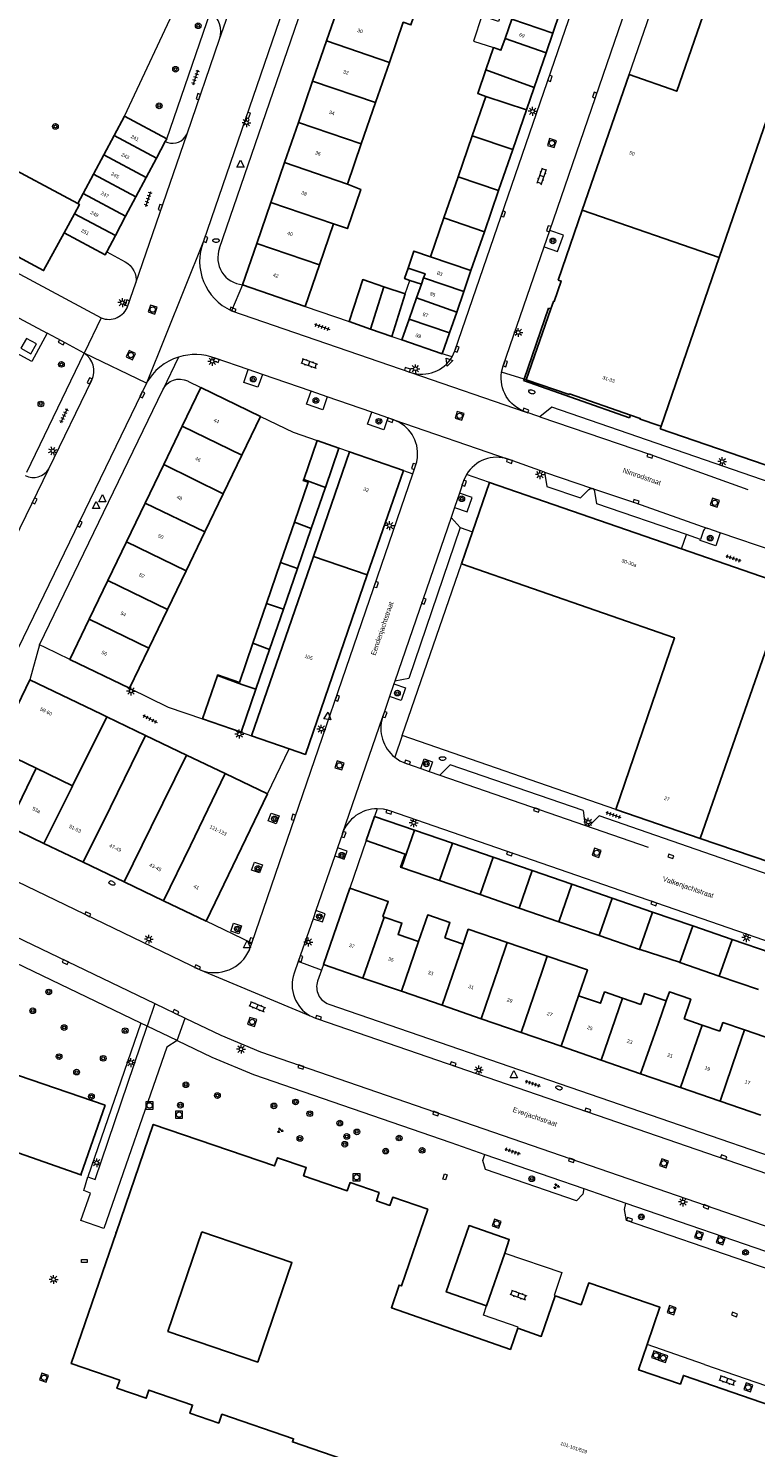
# Model space of a CAD drawing. Extents: x 131101 to 132041, y 397511 to 398853.
# Tile 38 of 80: x 131438 to 131540, y 398202 to 398401. Entities that reach past the tile are written whole.
import ezdxf
from ezdxf.enums import TextEntityAlignment as Align

# ---------------------------------------------------------------- set-up
doc = ezdxf.new("R2010")
doc.units = 0
doc.linetypes.add('DGN Style 1', pattern=[30.960434, 0.051515, -30.90892])
doc.linetypes.add('DGN Style 2', pattern=[51.514866, 30.90892, -20.605946])
doc.layers.add('_vervallen situatie', color=250, linetype='Continuous', lineweight=9, plot=False)
for name, color, linetype, lineweight in [('gg-afsc-erfafscheiding', 250, 'Continuous', 9), ('gg-afsc-hekwerk', 250, 'Continuous', 9), ('gg-afsc-muur', 250, 'Continuous', 9), ('gg-bbg-bijgebouw', 10, 'Continuous', 25), ('gg-bbg-gedigitaliseerde bebouwing', 10, 'Continuous', 25), ('gg-bbg-gedigitaliseerde bijgebouw', 10, 'Continuous', 25), ('gg-bbg-hoofdgebouw', 10, 'Continuous', 25), ('gg-bbg-onder overbouw', 10, 'Continuous', 25), ('gg-bbg-pand overbouw', 10, 'DGN Style 2', 25), ('gg-bbg-tussenscheiding', 10, 'Continuous', 25), ('gg-knt-verharding', 250, 'Continuous', 9), ('gg-knt-verharding nz', 250, 'DGN Style 2', 9), ('gg-kwrk-afval apart plaats', 250, 'Continuous', 9), ('gt-grn-groengrens', 250, 'Continuous', 9), ('gt-grn-vlakafsluiter', 250, 'DGN Style 1', 9), ('gt-grn-weggrens', 250, 'Continuous', 9), ('gt-symb-boom', 250, 'Continuous', 9), ('gt-symb-brandkraan', 250, 'Continuous', 9), ('gt-symb-groenvak', 250, 'Continuous', 9), ('gt-symb-klinker verharding', 250, 'Continuous', 9), ('gt-symb-kolk', 250, 'Continuous', 9), ('gt-symb-kolk center center', 250, 'Continuous', 9), ('gt-symb-lichtmast', 250, 'Continuous', 9), ('gt-symb-rioolschacht', 250, 'Continuous', 9), ('gt-symb-tegel verharding', 250, 'Continuous', 9), ('gt-symb-waterafsluiter', 250, 'Continuous', 9), ('X-AL-huisnummers', 2, 'Continuous', 25), ('X-AL-straatnaam', 3, 'Continuous', 35)]:
    doc.layers.add(name, color=color, linetype=linetype, lineweight=lineweight)
doc.styles.add('CS Annotative', font='arial.ttf')

# ---------------------------------------------------------------- blocks, each defined once
blk = doc.blocks.new('gt0-LMAST')
at = {"layer": 'gt-symb-lichtmast'}
for p, q in [((-0.18, 0.17), (-0.45, 0.44)), ((-0.01, 0.25), (-0.01, 0.62)), ((0.17, 0.17), (0.44, 0.44)), ((-0.26, 0), (-0.63, 0)), ((-0.18, -0.18), (-0.45, -0.45)), ((-0.01, -0.25), (-0.01, -0.63)), ((0.44, -0.45), (0.17, -0.18)), ((0.24, 0), (0.62, 0))]:
    blk.add_line(p, q, dxfattribs=at)
blk.add_circle((-0.01, 0), 0.25, dxfattribs=at)
blk = doc.blocks.new('gt0-RS')
at = {"layer": 'gt-symb-rioolschacht', "flags": 128}
blk.add_lwpolyline([(-0.5, -0.5), (0.5, -0.5), (0.5, 0.5), (-0.5, 0.5), (-0.5, -0.5)], close=True, dxfattribs=at)
at = {"layer": 'gt-symb-rioolschacht'}
blk.add_circle((0, 0), 0.375, dxfattribs=at)
blk = doc.blocks.new('gt0-KL1')
at = {"layer": 'gt-symb-klinker verharding'}
for p, q in [((-1.15, 0.3), (1.15, 0.3)), ((-1, -0.3), (-1, 0.3)), ((-0.5, 0.3), (-0.5, 0.45)), ((0, -0.3), (0, 0.3)), ((0.5, 0.3), (0.5, 0.45)), ((1, -0.3), (1, 0.3)), ((-1.15, -0.3), (1.15, -0.3)), ((-0.5, -0.45), (-0.5, -0.3)), ((0.5, -0.45), (0.5, -0.3))]:
    blk.add_line(p, q, dxfattribs=at)
blk = doc.blocks.new('gt0-KOLK')
at = {"layer": 'gt-symb-kolk', "flags": 128}
blk.add_lwpolyline([(0, 0), (0.38, 0), (0.38, 0.4), (-0.38, 0.4), (-0.38, 0), (0, 0)], dxfattribs=at)
blk = doc.blocks.new('gt0-BOOM')
at = {"layer": 'gt-symb-boom'}
for radius in [0.4, 0.2]:
    blk.add_circle((0, 0), radius, dxfattribs=at)
blk = doc.blocks.new('gt0-TEG1')
at = {"layer": 'gt-symb-tegel verharding'}
for p, q in [((-1.12, 0), (1.12, 0)), ((-0.9, -0.25), (-0.9, 0.25)), ((-0.45, -0.25), (-0.45, 0.25)), ((0, -0.25), (0, 0.25)), ((0.45, -0.25), (0.45, 0.25)), ((0.9, -0.25), (0.9, 0.25))]:
    blk.add_line(p, q, dxfattribs=at)
blk = doc.blocks.new('gt0-WAFSL')
at = {"layer": 'gt-symb-waterafsluiter'}
for p, q in [((-0.5, -0.33), (0, 0.67)), ((0, 0.67), (0.5, -0.33)), ((0.5, -0.33), (-0.5, -0.33))]:
    blk.add_line(p, q, dxfattribs=at)
blk = doc.blocks.new('gt0-GRVAK')
at = {"layer": 'gt-symb-groenvak'}
for p, q in [((-0.11, 0.19), (-0.23, 0.24)), ((-0.18, 0.15), (0.09, 0.15)), ((-0.09, 0.21), (-0.16, 0.32)), ((-0.05, 0.21), (-0.05, 0.39)), ((0, 0.21), (0.06, 0.32)), ((0.02, 0.19), (0.13, 0.24)), ((0.26, -0.05), (0.2, 0.06)), ((0.3, -0.05), (0.3, 0.13)), ((0.35, -0.05), (0.41, 0.06)), ((-0.24, -0.23), (-0.36, -0.18)), ((-0.32, -0.26), (-0.05, -0.26)), ((-0.23, -0.21), (-0.29, -0.09)), ((-0.18, -0.2), (-0.18, -0.02)), ((-0.14, -0.21), (-0.07, -0.09)), ((-0.12, -0.23), (0, -0.18)), ((0.24, -0.07), (0.12, -0.02)), ((0.17, -0.11), (0.44, -0.11)), ((0.37, -0.07), (0.49, -0.02))]:
    blk.add_line(p, q, dxfattribs=at)
blk = doc.blocks.new('gt0-KOLKCC')
at = {"layer": 'gt-symb-kolk center center', "flags": 128}
blk.add_lwpolyline([(-0.38, 0.2), (0.38, 0.2), (0.38, -0.2), (-0.38, -0.2), (-0.38, 0.2)], close=True, dxfattribs=at)
blk = doc.blocks.new('gt0-BR')
at = {"layer": 'gt-symb-brandkraan', "extrusion": (0, 0, -1)}
for centre, radius, start, end in [((0.24, 0), 0.206, 287.5669, 72.4331), ((-0.6, -2.66), 3, 72.4331, 73.108), ((0, -0.69), 0.938, 73.108, 106.892), ((0.6, -2.66), 3, 106.892, 107.5669), ((-0.24, 0), 0.206, 107.5669, 252.433), ((-0.6, 2.66), 3, 286.892, 287.5669), ((0.6, 2.66), 3, 252.433, 253.1079)]:
    blk.add_arc(centre, radius, start, end, dxfattribs=at)
at = {"layer": 'gt-symb-brandkraan'}
blk.add_arc((0, 0.69), 0.938, 253.108, 286.8921, dxfattribs=at)
blk = doc.blocks.new('_vervallen situatie')
at = {"layer": 'gt-symb-brandkraan'}
for p in [(131464.65, 398371.64), (131496.43, 398298.97)]:
    blk.add_blockref('gt0-BR', p, dxfattribs=at)
for p, rotation in [((131508.96, 398350.42), 340.7315850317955), ((131450.03, 398281.48), 154.3321248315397), ((131512.77, 398252.76), 341.0397489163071)]:
    blk.add_blockref('gt0-BR', p, dxfattribs=dict(at, rotation=rotation))

msp = doc.modelspace()

# ---------------------------------------------------------------- linework, layer by layer
at = {"layer": 'gg-afsc-erfafscheiding'}
msp.add_line((131491.17, 398364.14), (131491.82, 398366.04), dxfattribs=at)
at = {"layer": 'gg-afsc-erfafscheiding', "flags": 128}
msp.add_lwpolyline([(131507.66, 398412.19), (131504.27, 398402.35), (131501.96, 398403.14), (131500.75, 398399.62), (131503.58, 398398.69)], dxfattribs=at)
at = {"layer": 'gg-afsc-hekwerk'}
msp.add_line((131522.61, 398394.93), (131528.31, 398411.39), dxfattribs=at)
at = {"layer": 'gg-afsc-hekwerk', "flags": 128}
for points in [[(131505.15, 398229.58), (131513.18, 398226.86), (131512.08, 398223.63), (131512.25, 398223.57)], [(131506.98, 398219.03), (131507.04, 398219.19), (131502.16, 398220.86), (131502.61, 398222.18)]]:
    msp.add_lwpolyline(points, dxfattribs=at)
at = {"layer": 'gg-afsc-muur'}
for p, q in [((131477.15, 398362.4), (131483.33, 398360.26)), ((131490.77, 398302.21), (131499.09, 398326.29)), ((131444.11, 398312.87), (131440.65, 398314.55)), ((131520.76, 398291.8), (131490.77, 398302.21)), ((131485.72, 398287.44), (131483.42, 398280.77))]:
    msp.add_line(p, q, dxfattribs=at)
at = {"layer": 'gg-afsc-muur', "flags": 128}
for points in [[(131470.88, 398346.96), (131475.48, 398344.73), (131478.84, 398343.56)], [(131452.48, 398308.81), (131457.93, 398306.17), (131462.74, 398304.53)]]:
    msp.add_lwpolyline(points, dxfattribs=at)
at = {"layer": 'gg-bbg-bijgebouw'}
for p, q in [((131512.89, 398403.6), (131511.91, 398400.74)), ((131511.91, 398400.74), (131510.96, 398397.98)), ((131450.34, 398386.35), (131451.81, 398389.09)), ((131451.81, 398389.09), (131457.72, 398385.91)), ((131448.89, 398383.64), (131450.34, 398386.35)), ((131457.52, 398385.53), (131456.28, 398383.2)), ((131457.72, 398385.91), (131457.52, 398385.53)), ((131447.43, 398380.93), (131448.89, 398383.64)), ((131456.28, 398383.2), (131454.84, 398380.48)), ((131445.98, 398378.22), (131447.43, 398380.93)), ((131454.84, 398380.48), (131453.39, 398377.77)), ((131445.23, 398376.83), (131445.98, 398378.22)), ((131453.39, 398377.77), (131451.95, 398375.05)), ((131451.95, 398375.05), (131450.51, 398372.34)), ((131450.51, 398372.34), (131449.3, 398370.05)), ((131500.42, 398367.41), (131499.4, 398364.46)), ((131499.4, 398364.46), (131498.42, 398361.6)), ((131498.42, 398361.6), (131497.4, 398358.66)), ((131483.33, 398360.26), (131486.32, 398359.22)), ((131486.32, 398359.22), (131489.3, 398358.19)), ((131496.39, 398355.73), (131490.72, 398357.7)), ((131497.4, 398358.66), (131496.39, 398355.73)), ((131481.89, 398342.49), (131478.84, 398343.56)), ((131462.74, 398304.53), (131468.15, 398302.66)), ((131486.9, 398290.84), (131485.72, 398287.44)), ((131492.51, 398288.91), (131486.9, 398290.84)), ((131497.81, 398287.08), (131492.51, 398288.91)), ((131503.53, 398285.12), (131497.81, 398287.08)), ((131508.99, 398283.24), (131503.53, 398285.12)), ((131514.55, 398281.32), (131508.99, 398283.24)), ((131520.23, 398279.37), (131514.55, 398281.32)), ((131525.87, 398277.43), (131520.23, 398279.37)), ((131531.53, 398275.48), (131525.87, 398277.43)), ((131537.06, 398273.58), (131531.53, 398275.48)), ((131542.54, 398271.69), (131537.06, 398273.58)), ((131502.61, 398222.18), (131505.15, 398229.58))]:
    msp.add_line(p, q, dxfattribs=at)
at = {"layer": 'gg-bbg-bijgebouw', "flags": 128}
for points in [[(131449.3, 398370.05), (131449.07, 398369.62), (131443.34, 398372.71)], [(131505.15, 398229.58), (131505.8, 398231.48), (131500.15, 398233.43), (131496.94, 398224.12), (131502.61, 398222.18)]]:
    msp.add_lwpolyline(points, dxfattribs=at)
at = {"layer": 'gg-bbg-gedigitaliseerde bebouwing'}
for p, q in [((131503.58, 398398.69), (131502.52, 398395.6)), ((131487.02, 398390.98), (131488.97, 398396.62)), ((131485.03, 398385.2), (131487.02, 398390.98)), ((131502.5, 398391.86), (131500.6, 398386.33)), ((131483.07, 398379.53), (131485.03, 398385.2)), ((131500.6, 398386.33), (131498.61, 398380.57)), ((131498.61, 398380.57), (131496.63, 398374.82)), ((131496.63, 398374.82), (131494.73, 398369.34)), ((131479.16, 398368.22), (131481.14, 398373.97)), ((131477.15, 398362.4), (131479.16, 398368.22)), ((131499.32, 398272.91), (131496.73, 398273.8)), ((131505.52, 398273.13), (131511.11, 398271.22)), ((131524.26, 398264.46), (131521.68, 398265.34)), ((131532.88, 398261.55), (131530.33, 398262.43)), ((131535.36, 398260.7), (131532.88, 398261.55)), ((131538.82, 398260.88), (131544.51, 398258.94)), ((131449.06, 398250.31), (131445.67, 398240.54))]:
    msp.add_line(p, q, dxfattribs=at)
at = {"layer": 'gg-bbg-gedigitaliseerde bebouwing', "flags": 128}
for points in [[(131488.97, 398396.62), (131490.92, 398402.26), (131491.98, 398401.89), (131493.44, 398406.11)], [(131505.2, 398399.97), (131504.63, 398398.32), (131503.58, 398398.69)], [(131502.52, 398395.6), (131501.36, 398392.26), (131502.5, 398391.86)], [(131483.07, 398379.53), (131484.95, 398378.81), (131483.08, 398373.31), (131481.14, 398373.97)], [(131488.24, 398276.72), (131488.07, 398276.78), (131488.81, 398278.91), (131483.42, 398280.77)], [(131493.07, 398273.29), (131490.18, 398274.29), (131490.72, 398275.87), (131488.24, 398276.72)], [(131493.07, 398273.29), (131494.36, 398277.02), (131497.47, 398275.96), (131496.73, 398273.8)], [(131505.52, 398273.13), (131500.03, 398275.01), (131499.32, 398272.91)], [(131511.11, 398271.22), (131516.75, 398269.3), (131515.52, 398265.68)], [(131521.68, 398265.34), (131519.16, 398266.21), (131518.61, 398264.62), (131515.52, 398265.68)], [(131527.83, 398264.97), (131524.79, 398266.01), (131524.26, 398264.46)], [(131530.33, 398262.43), (131531.27, 398265.2), (131528.27, 398266.22), (131527.83, 398264.97)], [(131538.82, 398260.88), (131535.78, 398261.92), (131535.36, 398260.7)], [(131445.67, 398240.54), (131430.85, 398245.75), (131426.41, 398233.12)], [(131462.67, 398232.57), (131457.88, 398218.6), (131470.5, 398214.28), (131475.29, 398228.25), (131462.67, 398232.57)]]:
    msp.add_lwpolyline(points, dxfattribs=at)
at = {"layer": 'gg-bbg-gedigitaliseerde bijgebouw'}
for p, q in [((131506.13, 398402.67), (131505.2, 398399.97)), ((131488.2, 398365.15), (131491.17, 398364.14)), ((131491.82, 398366.04), (131493.46, 398365.49)), ((131492.79, 398363.57), (131493.46, 398365.49)), ((131491.17, 398364.14), (131489.3, 398358.19)), ((131491.74, 398360.6), (131492.79, 398363.57)), ((131490.72, 398357.7), (131491.74, 398360.6)), ((131476.95, 398338.11), (131478.84, 398343.56)), ((131481.89, 398342.49), (131479.98, 398336.99)), ((131477.58, 398337.71), (131475.66, 398332.13)), ((131479.98, 398336.99), (131479.95, 398336.9)), ((131479.95, 398336.9), (131478, 398331.23)), ((131475.66, 398332.13), (131473.71, 398326.45)), ((131478, 398331.23), (131476.07, 398325.62)), ((131473.71, 398326.45), (131471.73, 398320.71)), ((131476.07, 398325.62), (131474.1, 398319.91)), ((131471.73, 398320.71), (131469.82, 398315.14)), ((131474.1, 398319.91), (131472.16, 398314.28)), ((131469.82, 398315.14), (131467.92, 398309.63)), ((131472.16, 398314.28), (131470.29, 398308.82)), ((131464.84, 398310.62), (131462.74, 398304.53)), ((131468.15, 398302.66), (131470.24, 398308.69)), ((131470.24, 398308.69), (131470.29, 398308.82)), ((131490.68, 398283.67), (131496.01, 398281.83)), ((131496.01, 398281.83), (131501.72, 398279.87)), ((131501.72, 398279.87), (131507.19, 398277.99)), ((131507.19, 398277.99), (131512.76, 398276.07)), ((131512.76, 398276.07), (131518.42, 398274.12)), ((131518.42, 398274.12), (131524.05, 398272.18)), ((131524.05, 398272.18), (131524.15, 398272.15)), ((131524.15, 398272.15), (131529.66, 398270.37)), ((131529.66, 398270.37), (131529.72, 398270.35)), ((131529.72, 398270.35), (131535.27, 398268.44)), ((131535.27, 398268.44), (131540.77, 398266.54))]:
    msp.add_line(p, q, dxfattribs=at)
at = {"layer": 'gg-bbg-gedigitaliseerde bijgebouw', "flags": 128}
for points in [[(131494.73, 398369.34), (131492.4, 398370.14), (131491.59, 398367.77)], [(131491.59, 398367.77), (131491.09, 398366.29), (131491.82, 398366.04)], [(131483.33, 398360.26), (131485.23, 398366.16), (131488.2, 398365.15)], [(131477.58, 398337.71), (131476.89, 398337.95), (131476.95, 398338.11)], [(131467.92, 398309.63), (131464.86, 398310.68), (131464.84, 398310.62)], [(131485.72, 398287.44), (131491.18, 398285.54), (131490.55, 398283.71), (131490.68, 398283.67)]]:
    msp.add_lwpolyline(points, dxfattribs=at)
at = {"layer": 'gg-bbg-hoofdgebouw'}
for p, q in [((131478.2, 398394), (131480.15, 398399.67)), ((131510.96, 398397.98), (131509.27, 398393.1)), ((131516.04, 398375.88), (131522.61, 398394.93)), ((131476.2, 398388.21), (131478.2, 398394)), ((131509.27, 398393.1), (131508.19, 398389.97)), ((131508.19, 398389.97), (131506.27, 398384.39)), ((131474.26, 398382.58), (131476.2, 398388.21)), ((131430.43, 398384.76), (131445.23, 398376.83)), ((131506.27, 398384.39), (131504.29, 398378.64)), ((131472.33, 398376.97), (131474.26, 398382.58)), ((131470.35, 398371.22), (131472.33, 398376.97)), ((131504.29, 398378.64), (131502.3, 398372.86)), ((131512.66, 398366.08), (131516.04, 398375.88)), ((131502.3, 398372.86), (131500.42, 398367.41)), ((131468.35, 398365.43), (131470.35, 398371.22)), ((131477.15, 398362.4), (131468.35, 398365.43)), ((131462.52, 398351.01), (131459.9, 398345.58)), ((131470.88, 398346.96), (131462.52, 398351.01)), ((131468.25, 398341.51), (131470.88, 398346.96)), ((131459.9, 398345.58), (131457.3, 398340.19)), ((131527.1, 398345.61), (131526.97, 398345.22)), ((131565.6, 398331.96), (131526.97, 398345.22)), ((131465.64, 398336.09), (131468.25, 398341.51)), ((131478.31, 398327.32), (131483.37, 398341.98)), ((131483.37, 398341.98), (131490.93, 398339.36)), ((131457.3, 398340.19), (131454.68, 398334.78)), ((131490.93, 398339.36), (131485.87, 398324.71)), ((131503, 398337.68), (131500.62, 398330.76)), ((131529.97, 398328.36), (131503, 398337.68)), ((131463.06, 398330.76), (131465.64, 398336.09)), ((131454.68, 398334.78), (131452.07, 398329.36)), ((131452.07, 398329.36), (131449.45, 398323.93)), ((131460.43, 398325.29), (131463.06, 398330.76)), ((131500.62, 398330.76), (131499.09, 398326.29)), ((131478.31, 398327.32), (131469.63, 398302.15)), ((131544.93, 398323.19), (131529.97, 398328.36)), ((131457.82, 398319.89), (131460.43, 398325.29)), ((131449.45, 398323.93), (131446.83, 398318.51)), ((131455.2, 398314.46), (131457.82, 398319.89)), ((131446.83, 398318.51), (131444.11, 398312.87)), ((131452.48, 398308.81), (131455.2, 398314.46)), ((131444.11, 398312.87), (131452.48, 398308.81)), ((131433.82, 398300.29), (131438.5, 398310)), ((131438.5, 398310), (131448.57, 398305.17)), ((131448.57, 398305.17), (131449.32, 398304.8)), ((131449.32, 398304.8), (131454.75, 398302.2)), ((131454.75, 398302.2), (131460.51, 398299.43)), ((131469.63, 398302.15), (131474.89, 398300.33)), ((131465.9, 398296.84), (131460.51, 398299.43)), ((131465.9, 398296.84), (131471.84, 398293.99)), ((131471.84, 398293.99), (131466.98, 398283.9)), ((131520.76, 398291.8), (131532.6, 398287.74)), ((131440.49, 398287.06), (131435.47, 398289.48)), ((131532.6, 398287.74), (131549.41, 398281.99)), ((131446.01, 398284.41), (131440.49, 398287.06)), ((131451.73, 398281.66), (131446.01, 398284.41)), ((131466.98, 398283.9), (131463.24, 398276.13)), ((131457.29, 398278.99), (131451.73, 398281.66)), ((131479.72, 398270.08), (131483.42, 398280.77)), ((131463.24, 398276.13), (131457.29, 398278.99)), ((131485.26, 398268.17), (131479.72, 398270.08)), ((131490.67, 398266.31), (131485.26, 398268.17)), ((131496.36, 398264.35), (131490.67, 398266.31)), ((131501.85, 398262.46), (131496.36, 398264.35)), ((131507.47, 398260.52), (131501.85, 398262.46)), ((131513.07, 398258.59), (131507.47, 398260.52)), ((131518.67, 398256.66), (131513.07, 398258.59)), ((131524.23, 398254.74), (131518.67, 398256.66)), ((131529.83, 398252.81), (131524.23, 398254.74)), ((131535.38, 398250.9), (131529.83, 398252.81)), ((131541.09, 398248.93), (131535.38, 398250.9))]:
    msp.add_line(p, q, dxfattribs=at)
at = {"layer": 'gg-bbg-hoofdgebouw', "flags": 128}
for points in [[(131522.61, 398394.93), (131529.3, 398392.57), (131535.01, 398409.11)], [(131480.15, 398399.67), (131482.15, 398405.46), (131485.75, 398404.21), (131487.15, 398408.3)], [(131443.34, 398372.71), (131440.45, 398367.41), (131425.44, 398375.45)], [(131511.62, 398362.04), (131511.99, 398363.09), (131512.07, 398363.06), (131513.08, 398365.95), (131512.66, 398366.08)], [(131522.82, 398347.15), (131524.18, 398346.67), (131524.15, 398346.57), (131526.79, 398345.66), (131526.8, 398345.7), (131527.1, 398345.61)], [(131499.09, 398326.29), (131528.98, 398315.91), (131520.76, 398291.8)], [(131474.89, 398300.33), (131477.18, 398299.54), (131485.87, 398324.71)], [(131449.06, 398250.31), (131424.71, 398258.64), (131421.36, 398248.84), (131420.14, 398249.27), (131420.05, 398249.02)], [(131450.62, 398232.44), (131455.83, 398247.64), (131472.86, 398241.81), (131473.25, 398242.95), (131477.31, 398241.57), (131476.92, 398240.43), (131483.06, 398238.32), (131483.45, 398239.46), (131487.53, 398238.06), (131487.14, 398236.93), (131489.04, 398236.27), (131489.43, 398237.41), (131494.36, 398235.74)], [(131494.36, 398235.74), (131490.66, 398224.98), (131490.33, 398225.09), (131489.25, 398221.91), (131505.95, 398216.06), (131506.98, 398219.03)], [(131450.74, 398210.62), (131451.13, 398211.75), (131444.32, 398214.07), (131450.62, 398232.44)], [(131506.98, 398219.03), (131510.29, 398217.89), (131512.25, 398223.57)], [(131512.25, 398223.57), (131515.88, 398222.34), (131516.94, 398225.4), (131526.94, 398221.98), (131525.16, 398216.75)], [(131561.85, 398201.51), (131530.22, 398212.42), (131529.8, 398211.2), (131523.95, 398213.19), (131525.16, 398216.75)], [(131502.65, 398197.97), (131500.45, 398198.7), (131499.15, 398194.92), (131475.36, 398203.08), (131475.52, 398203.53), (131465.47, 398206.97), (131465.03, 398205.72), (131460.97, 398207.12), (131461.36, 398208.25), (131455.22, 398210.35), (131454.83, 398209.21), (131450.74, 398210.62)]]:
    msp.add_lwpolyline(points, dxfattribs=at)
at = {"layer": 'gg-bbg-onder overbouw'}
msp.add_line((131511.62, 398362.04), (131508.17, 398352.09), dxfattribs=at)
at = {"layer": 'gg-bbg-onder overbouw', "flags": 128}
msp.add_lwpolyline([(131508.17, 398352.09), (131514.2, 398350.02), (131514.23, 398350.11), (131522.82, 398347.15)], dxfattribs=at)
at = {"layer": 'gg-bbg-pand overbouw', "flags": 128}
for points in [[(131507.86, 398352.18), (131511.28, 398362.16), (131511.62, 398362.04)], [(131522.82, 398347.15), (131522.68, 398346.75), (131507.79, 398351.98), (131507.86, 398352.18)]]:
    msp.add_lwpolyline(points, dxfattribs=at)
at = {"layer": 'gg-bbg-tussenscheiding'}
for p, q in [((131506.13, 398402.67), (131511.91, 398400.74)), ((131535.23, 398369.27), (131547.26, 398404.17)), ((131480.15, 398399.67), (131488.97, 398396.62)), ((131505.2, 398399.97), (131510.96, 398397.98)), ((131509.27, 398393.1), (131502.52, 398395.6)), ((131478.2, 398394), (131487.02, 398390.98)), ((131502.5, 398391.86), (131508.19, 398389.97)), ((131476.2, 398388.21), (131485.03, 398385.2)), ((131456.28, 398383.2), (131450.34, 398386.35)), ((131500.6, 398386.33), (131506.27, 398384.39)), ((131454.84, 398380.48), (131448.89, 398383.64)), ((131453.39, 398377.77), (131447.43, 398380.93)), ((131474.26, 398382.58), (131483.07, 398379.53)), ((131498.61, 398380.57), (131504.29, 398378.64)), ((131451.95, 398375.05), (131445.98, 398378.22)), ((131472.33, 398376.97), (131481.14, 398373.97)), ((131443.34, 398372.71), (131444.77, 398375.38)), ((131450.51, 398372.34), (131444.77, 398375.38)), ((131496.63, 398374.82), (131502.3, 398372.86)), ((131516.04, 398375.88), (131535.23, 398369.27)), ((131470.35, 398371.22), (131479.16, 398368.22)), ((131494.73, 398369.34), (131500.42, 398367.41)), ((131527.1, 398345.61), (131535.23, 398369.27)), ((131488.2, 398365.15), (131486.32, 398359.22)), ((131493.46, 398365.49), (131493.77, 398366.39)), ((131499.4, 398364.46), (131493.77, 398366.39)), ((131492.79, 398363.57), (131498.42, 398361.6)), ((131497.4, 398358.66), (131491.74, 398360.6)), ((131459.9, 398345.58), (131468.25, 398341.51)), ((131457.3, 398340.19), (131465.64, 398336.09)), ((131479.98, 398336.99), (131476.95, 398338.11)), ((131463.06, 398330.76), (131454.68, 398334.78)), ((131478, 398331.23), (131475.66, 398332.13)), ((131452.07, 398329.36), (131460.43, 398325.29)), ((131478.31, 398327.32), (131485.87, 398324.71)), ((131476.07, 398325.62), (131473.71, 398326.45)), ((131457.82, 398319.89), (131449.45, 398323.93)), ((131532.6, 398287.74), (131544.93, 398323.19)), ((131474.1, 398319.91), (131471.73, 398320.71)), ((131446.83, 398318.51), (131455.2, 398314.46)), ((131472.16, 398314.28), (131469.82, 398315.14)), ((131444.51, 398295.14), (131449.32, 398304.8)), ((131449.85, 398292.14), (131454.75, 398302.2)), ((131439.38, 398297.62), (131433.82, 398300.29)), ((131455.55, 398289.39), (131460.51, 398299.43)), ((131435.47, 398289.48), (131439.38, 398297.62)), ((131444.51, 398295.14), (131439.38, 398297.62)), ((131444.34, 398294.78), (131444.51, 398295.14)), ((131461.04, 398286.76), (131465.9, 398296.84)), ((131444.34, 398294.78), (131440.49, 398287.06)), ((131455.55, 398289.39), (131451.73, 398281.66)), ((131492.51, 398288.91), (131490.68, 398283.67)), ((131457.29, 398278.99), (131461.04, 398286.76)), ((131496.01, 398281.83), (131497.81, 398287.08)), ((131503.53, 398285.12), (131501.72, 398279.87)), ((131508.99, 398283.24), (131507.19, 398277.99)), ((131512.76, 398276.07), (131514.55, 398281.32)), ((131520.23, 398279.37), (131518.42, 398274.12)), ((131525.87, 398277.43), (131524.05, 398272.18)), ((131488.24, 398276.72), (131485.26, 398268.17)), ((131531.53, 398275.48), (131529.72, 398270.35)), ((131490.67, 398266.31), (131493.07, 398273.29)), ((131535.27, 398268.44), (131537.06, 398273.58)), ((131499.32, 398272.91), (131496.36, 398264.35)), ((131504.28, 398269.54), (131505.52, 398273.13)), ((131510.4, 398269.13), (131511.11, 398271.22)), ((131501.85, 398262.46), (131504.28, 398269.54)), ((131510.4, 398269.13), (131507.47, 398260.52)), ((131513.07, 398258.59), (131515.52, 398265.68)), ((131521.68, 398265.34), (131518.67, 398256.66)), ((131527.83, 398264.97), (131526.72, 398261.82)), ((131524.23, 398254.74), (131526.72, 398261.82)), ((131532.88, 398261.55), (131529.83, 398252.81)), ((131537.84, 398258.05), (131538.82, 398260.88)), ((131535.38, 398250.9), (131537.84, 398258.05))]:
    msp.add_line(p, q, dxfattribs=at)
at = {"layer": 'gg-bbg-tussenscheiding', "flags": 128}
for points in [[(131444.77, 398375.38), (131445.47, 398376.7), (131445.23, 398376.83)], [(131491.59, 398367.77), (131493.97, 398366.98), (131493.77, 398366.39)], [(131464.84, 398310.62), (131468.25, 398309.33), (131470.24, 398308.69)], [(131446.01, 398284.41), (131449.81, 398292.15), (131449.85, 398292.14)]]:
    msp.add_lwpolyline(points, dxfattribs=at)
at = {"layer": 'gg-knt-verharding'}
for p, q in [((131484.39, 398434.18), (131462.88, 398371.53)), ((131511.47, 398373.04), (131525.04, 398412.51)), ((131365.5, 398405.25), (131448.51, 398360.78)), ((131457.72, 398385.91), (131463.85, 398403.72)), ((131460.57, 398386.6), (131465.14, 398399.89)), ((131453.37, 398365.68), (131460.57, 398386.6)), ((131460.3, 398386.17), (131460.57, 398386.6)), ((131510.68, 398370.77), (131511.47, 398373.04)), ((131449.3, 398370.05), (131451.88, 398368.65)), ((131452.27, 398362.47), (131453.37, 398365.68)), ((131435.59, 398361.47), (131440.95, 398358.63)), ((131466.81, 398361.79), (131491.99, 398353.12)), ((131438.11, 398339.13), (131446.12, 398355.82)), ((131469.16, 398353.53), (131464.52, 398355.13)), ((131471.15, 398352.84), (131469.16, 398353.53)), ((131477.97, 398350.48), (131471.15, 398352.84)), ((131454.86, 398351.6), (131429.72, 398299.72)), ((131441.16, 398339.61), (131447.19, 398352.04)), ((131460.68, 398351.92), (131462.52, 398351.01)), ((131439.86, 398314.92), (131457.16, 398350.7)), ((131480.23, 398349.7), (131477.97, 398350.48)), ((131486.49, 398347.54), (131480.23, 398349.7)), ((131488.77, 398346.75), (131486.49, 398347.54)), ((131510.09, 398346.89), (131508.03, 398347.6)), ((131489.58, 398346.47), (131488.77, 398346.75)), ((131510.73, 398339.15), (131505.63, 398340.95)), ((131431.39, 398319.51), (131441.16, 398339.61)), ((131469.66, 398273.05), (131492.25, 398338.91)), ((131498.8, 398336.2), (131498.1, 398334.18)), ((131498.1, 398334.18), (131497.62, 398332.78)), ((131497.62, 398332.78), (131498.9, 398331.35)), ((131535.41, 398330.64), (131533.67, 398331.24)), ((131532.64, 398329.7), (131530.68, 398330.38)), ((131533.04, 398330.93), (131532.64, 398329.7)), ((131543.1, 398327.99), (131535.41, 398330.64)), ((131440.65, 398314.55), (131439.86, 398314.92)), ((131489.6, 398309.42), (131489, 398307.66)), ((131489.74, 398309.82), (131489.6, 398309.42)), ((131489, 398307.66), (131487.99, 398304.72)), ((131493.39, 398297.56), (131494.54, 398297.16)), ((131494.54, 398297.16), (131496.06, 398296.64)), ((131516.18, 398291.67), (131516.4, 398289.83)), ((131517.09, 398289.6), (131518.41, 398290.91)), ((131482.4, 398288.43), (131481.71, 398286.43)), ((131481.32, 398285.31), (131478.66, 398277.62)), ((131481.71, 398286.43), (131481.32, 398285.31)), ((131431.18, 398284.35), (131462.4, 398269.3)), ((131428.26, 398277.95), (131456.07, 398264.57)), ((131478.66, 398277.62), (131478.26, 398276.48)), ((131478.26, 398276.48), (131476.18, 398270.49)), ((131454.07, 398261.84), (131426.74, 398274.96)), ((131469.36, 398272.18), (131469.66, 398273.05)), ((131476.18, 398270.49), (131475.61, 398268.83)), ((131479.43, 398269.26), (131478.9, 398267.73)), ((131479.72, 398270.08), (131479.43, 398269.26)), ((131456.07, 398264.57), (131460.32, 398262.53)), ((131454.07, 398261.84), (131446.65, 398240.27)), ((131454.97, 398261.4), (131454.07, 398261.84)), ((131459.17, 398259.38), (131454.97, 398261.4)), ((131478.86, 398262.46), (131573.71, 398229.8)), ((131497.58, 398245.08), (131502.38, 398243.42)), ((131502.38, 398243.42), (131516.26, 398238.63)), ((131516.26, 398238.63), (131522.17, 398236.59)), ((131522.17, 398236.59), (131553.58, 398225.76)), ((131552.83, 398223.66), (131539.11, 398228.37)), ((131533.21, 398213.96), (131525.16, 398216.75)), ((131533.21, 398213.96), (131555.09, 398206.38))]:
    msp.add_line(p, q, dxfattribs=at)
at = {"layer": 'gg-knt-verharding', "flags": 128}
for points in [[(131465.13, 398370.56), (131507.34, 398493.24), (131510.52, 398502.79)], [(131497.76, 398355.31), (131498.15, 398356.16), (131538.11, 398472.28)], [(131510.68, 398370.77), (131512.58, 398370.11), (131513.38, 398372.39), (131511.47, 398373.04)], [(131504.71, 398353.15), (131504.93, 398354.03), (131510.68, 398370.77)], [(131440.95, 398358.63), (131438.78, 398354.67), (131431.87, 398358.41)], [(131446.12, 398355.82), (131443.03, 398357.53), (131440.95, 398358.63)], [(131471.15, 398352.84), (131470.52, 398351.04), (131468.54, 398351.72), (131469.16, 398353.53)], [(131480.23, 398349.7), (131479.61, 398347.9), (131477.35, 398348.67), (131477.97, 398350.48)], [(131488.77, 398346.75), (131488.19, 398345.07), (131485.9, 398345.85), (131486.49, 398347.54)], [(131558.25, 398330.84), (131558.68, 398332.07), (131511.76, 398348.27), (131510.09, 398346.89)], [(131492.25, 398338.91), (131492.8, 398340.59), (131492.9, 398341.17)], [(131510.73, 398339.15), (131511.08, 398337.12), (131515.78, 398335.52), (131516.98, 398336.72), (131517.2, 398336.85), (131517.48, 398336.84)], [(131499.79, 398338.79), (131499.38, 398337.9), (131498.8, 398336.2)], [(131498.1, 398334.18), (131499.88, 398333.57), (131500.57, 398335.59), (131498.8, 398336.2)], [(131530.68, 398330.38), (131518.07, 398334.7), (131517.78, 398336.43), (131517.69, 398336.69), (131517.48, 398336.84)], [(131498.9, 398331.35), (131491.69, 398310.21), (131489.74, 398309.82)], [(131535.41, 398330.64), (131534.77, 398328.79), (131532.59, 398329.55), (131532.64, 398329.7)], [(131489.6, 398309.42), (131491.21, 398308.87), (131490.61, 398307.11), (131489, 398307.66)], [(131489.73, 398299.15), (131490.45, 398298.66), (131491.25, 398298.3), (131493.39, 398297.56)], [(131493.39, 398297.56), (131493.86, 398298.93), (131495, 398298.5), (131494.54, 398297.16)], [(131516.18, 398291.67), (131497.52, 398298.07), (131496.06, 398296.64)], [(131471.97, 398290.2), (131472.37, 398291.31), (131473.5, 398290.9), (131473.1, 398289.79), (131471.97, 398290.2)], [(131545.32, 398272.18), (131489.01, 398291.63), (131488.15, 398291.85), (131487.27, 398291.92)], [(131542.6, 398280.56), (131542.27, 398282.66), (131518.41, 398290.91)], [(131481.32, 398285.31), (131482.61, 398284.86), (131483.02, 398285.98), (131481.71, 398286.43)], [(131469.63, 398283.31), (131470.03, 398284.44), (131471.16, 398284.04), (131470.76, 398282.91), (131469.63, 398283.31)], [(131478.26, 398276.48), (131479.56, 398276.03), (131479.94, 398277.18), (131478.66, 398277.62)], [(131466.71, 398274.76), (131467.1, 398275.88), (131468.23, 398275.48), (131467.84, 398274.36), (131466.71, 398274.76)], [(131480.47, 398264.51), (131556.53, 398238.3), (131557.64, 398241.63)], [(131446.65, 398240.27), (131447.67, 398239.91), (131454.97, 398261.4)], [(131460.32, 398262.53), (131465.31, 398260.13), (131470.9, 398257.83), (131571.42, 398223.18)], [(131459.17, 398259.38), (131457.75, 398258.46), (131448.91, 398233.03)], [(131459.17, 398259.38), (131464.03, 398257.05), (131469.88, 398254.63), (131497.58, 398245.08)], [(131516.26, 398238.63), (131516.1, 398237.86), (131515.21, 398236.9), (131502.44, 398241.29), (131502.09, 398242.59), (131502.38, 398243.42)], [(131448.91, 398233.03), (131445.68, 398234.17), (131447, 398237.99), (131446.09, 398238.34), (131446.65, 398240.27)], [(131539.11, 398228.37), (131522.24, 398234.15), (131521.96, 398235.7), (131522.17, 398236.59)]]:
    msp.add_lwpolyline(points, dxfattribs=at)
at = {"layer": 'gg-knt-verharding'}
for centre, radius, start, end in [((131462, 398400.96), 3.32, 341.2103, 56.0366), ((131458.54, 398387.44), 2.16, 241.7273, 324.1806), ((131469.96, 398368.72), 7.62, 158.4128, 245.571), ((131468.7, 398369.22), 3.81, 159.4836, 264.7839), ((131449.59, 398363.41), 2.84, 247.655, 340.727), ((131444.55, 398353.34), 2.94, 333.8387, 57.6313), ((131461.72, 398347.81), 7.84, 107.3922, 151.0899), ((131461.72, 398347.8), 7.84, 69.1067, 107.3713), ((131493.52, 398357.79), 4.91, 251.8476, 329.6472), ((131487.92, 398341.74), 5.01, 353.4646, 70.62), ((131504.04, 398336.28), 4.94, 71.2182, 149.4006), ((131439.04, 398340.83), 2.44, 241.3521, 330.151), ((131533.51, 398330.76), 0.509, 71.7117, 160.1179), ((131492.99, 398303.22), 5.22, 163.2886, 231.3281), ((131487.3, 398286.73), 5.19, 90.3693, 160.9018), ((131516.82, 398289.93), 0.43, 193.5216, 309.7574), ((131464.41, 398274.31), 5.39, 248.1648, 336.7354), ((131480.23, 398267.18), 4.91, 160.3421, 241.0904), ((131481.29, 398266.9), 2.53, 160.947, 251.0099), ((131480.24, 398267.18), 4.92, 241.0874, 253.738)]:
    msp.add_arc(centre, radius, start, end, dxfattribs=at)
at = {"layer": 'gg-knt-verharding', "extrusion": (0, 0, -1)}
for centre, radius, start, end in [((-131450.54, 398366.11), 2.87, 117.8924, 188.638), ((-131509.69, 398352.36), 5.04, 289.1643, 9.0176), ((-131459.53, 398349.55), 2.64, 25.9117, 115.8566)]:
    msp.add_arc(centre, radius, start, end, dxfattribs=at)
at = {"layer": 'gg-knt-verharding nz'}
for p, q in [((131510.73, 398339.15), (131517.48, 398336.84)), ((131497.62, 398332.78), (131489.74, 398309.82)), ((131496.06, 398296.64), (131542.6, 398280.56))]:
    msp.add_line(p, q, dxfattribs=at)
at = {"layer": 'gg-knt-verharding nz', "flags": 128}
for points in [[(131510.09, 398346.89), (131525.6, 398341.6), (131544.61, 398334.78), (131558.57, 398330.22)], [(131517.48, 398336.84), (131523.53, 398334.82), (131533.67, 398331.24)]]:
    msp.add_lwpolyline(points, dxfattribs=at)
at = {"layer": 'gg-kwrk-afval apart plaats', "flags": 128}
msp.add_lwpolyline([(131438.04, 398357.91), (131437.26, 398356.52), (131438.66, 398355.74), (131439.43, 398357.13), (131438.04, 398357.91)], dxfattribs=at)
at = {"layer": 'gt-grn-groengrens'}
msp.add_line((131451.81, 398389.09), (131459.7, 398405.93), dxfattribs=at)
at = {"layer": 'gt-grn-vlakafsluiter'}
for p, q in [((131497.58, 398245.08), (131494.36, 398235.74)), ((131445.67, 398240.54), (131446.65, 398240.27)), ((131450.62, 398232.44), (131448.91, 398233.03)), ((131450.74, 398210.62), (131443.53, 398189.69))]:
    msp.add_line(p, q, dxfattribs=at)
at = {"layer": 'gt-grn-weggrens'}
for p, q in [((131465.14, 398399.89), (131468.88, 398410.71)), ((131462.88, 398371.53), (131454.86, 398351.6)), ((131468.35, 398365.43), (131466.81, 398361.79)), ((131448.51, 398360.78), (131446.12, 398355.82)), ((131489.3, 398358.19), (131490.72, 398357.7)), ((131454.86, 398351.6), (131446.12, 398355.82)), ((131459.38, 398355.29), (131457.16, 398350.7)), ((131497.76, 398355.31), (131496.39, 398355.73)), ((131491.99, 398353.12), (131508.03, 398347.6)), ((131507.86, 398352.18), (131504.71, 398353.15)), ((131508.17, 398352.09), (131507.86, 398352.18)), ((131489.58, 398346.47), (131505.63, 398340.95)), ((131483.37, 398341.98), (131481.89, 398342.49)), ((131490.93, 398339.36), (131492.25, 398338.91)), ((131503, 398337.68), (131499.79, 398338.79)), ((131498.9, 398331.35), (131500.62, 398330.76)), ((131529.97, 398328.36), (131530.68, 398330.38)), ((131439.86, 398314.92), (131438.5, 398310)), ((131482.4, 398288.43), (131487.99, 398304.72)), ((131468.15, 398302.66), (131469.63, 398302.15)), ((131490.77, 398302.21), (131489.73, 398299.15)), ((131471.84, 398293.99), (131474.89, 398300.33)), ((131487.27, 398291.92), (131486.9, 398290.84)), ((131469.66, 398273.05), (131463.24, 398276.13)), ((131462.4, 398269.3), (131477.86, 398262.88)), ((131479.43, 398269.26), (131476.18, 398270.49)), ((131456.07, 398264.57), (131454.97, 398261.4)), ((131459.17, 398259.38), (131460.32, 398262.53))]:
    msp.add_line(p, q, dxfattribs=at)

# ---------------------------------------------------------------- block references
at = {"layer": '_vervallen situatie'}
msp.add_blockref('_vervallen situatie', (0, 0), dxfattribs=at)
at = {"layer": 'gt-symb-boom'}
for p in [(131462.14, 398401.77), (131458.96, 398395.66), (131456.66, 398390.53), (131442.1, 398387.64), (131442.94, 398354.26), (131469.86, 398352.2), (131440.06, 398348.7), (131478.65, 398349.2), (131487.5, 398346.27), (131499.13, 398335.41), (131534, 398329.89), (131490.09, 398308.14), (131494.15, 398298.21), (131472.84, 398290.49), (131482.3, 398285.4), (131470.51, 398283.55), (131479.14, 398276.78), (131467.64, 398275.05), (131441.16, 398266.21), (131438.92, 398263.57), (131443.32, 398261.22), (131451.89, 398260.78), (131442.61, 398257.14), (131448.81, 398256.9), (131445.07, 398254.97), (131460.41, 398253.19), (131447.15, 398251.53), (131464.83, 398251.67), (131459.64, 398250.33), (131472.76, 398250.23), (131475.81, 398250.78), (131477.8, 398249.14), (131482.01, 398247.82), (131476.41, 398245.66), (131482.98, 398245.94), (131484.41, 398246.58), (131490.34, 398245.72), (131482.7, 398244.85), (131488.45, 398243.89), (131493.56, 398243.99), (131508.95, 398240), (131524.33, 398234.66), (131538.95, 398229.68)]:
    msp.add_blockref('gt0-BOOM', p, dxfattribs=at)
at = {"layer": 'gt-symb-boom', "rotation": 90}
msp.add_blockref('gt0-BOOM', (131511.91, 398371.58), dxfattribs=at)
at = {"layer": 'gt-symb-groenvak'}
for p in [(131473.62, 398246.78), (131512.4, 398238.96)]:
    msp.add_blockref('gt0-GRVAK', p, dxfattribs=at)
at = {"layer": 'gt-symb-klinker verharding'}
for p, rotation in [((131510.37, 398380.65), 71.03974891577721), ((131477.71, 398354.4), 340.9669201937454), ((131470.42, 398264.15), 337.8474134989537), ((131507.07, 398223.7), 340.6775176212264), ((131536.38, 398211.72), 340.7315850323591)]:
    msp.add_blockref('gt0-KL1', p, dxfattribs=dict(at, rotation=rotation))
at = {"layer": 'gt-symb-kolk'}
for p, rotation in [((131511.32, 398394.44), 250.8586262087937), ((131462.34, 398391.75), 71.0939390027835), ((131517.97, 398391.96), 71.14816421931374), ((131468.96, 398389.25), 251.1481642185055), ((131457, 398376.22), 72.12657893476), ((131504.78, 398375.43), 250.8586262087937), ((131511.53, 398373.22), 71.51067367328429), ((131462.99, 398371.85), 250.8586262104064), ((131452.39, 398362.83), 72.72457972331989), ((131466.94, 398361.75), 337.6666115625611), ((131443.03, 398357.53), 151.4352818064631), ((131464.73, 398355.05), 159.6450388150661), ((131498.25, 398356.45), 250.7315850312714), ((131491.43, 398353.31), 341.1481642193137), ((131505.06, 398354.41), 251.4020222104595), ((131447.09, 398351.86), 66.6133578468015), ((131454.11, 398350.09), 244.2804870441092), ((131508.06, 398347.59), 339.5713828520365), ((131489.14, 398346.62), 160.6044716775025), ((131505.88, 398340.87), 161.4563306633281), ((131525.6, 398341.6), 161.1481642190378), ((131492.58, 398339.88), 71.14816421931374), ((131499.29, 398337.65), 249.6450388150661), ((131439.01, 398335.2), 243.2044350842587), ((131523.53, 398334.82), 341.5106736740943), ((131445.32, 398331.95), 244.2804870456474), ((131486.93, 398323.42), 251.4020222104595), ((131493.61, 398321.1), 250.9127554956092), ((131481.48, 398307.5), 250.9669201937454), ((131488.14, 398305.19), 251.3294165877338), ((131491.45, 398298.23), 340.9127554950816), ((131475.69, 398290.65), 70.91275549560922), ((131488.97, 398291.64), 162.6698913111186), ((131509.67, 398291.94), 161.0939390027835), ((131482.38, 398288.35), 251.0939390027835), ((131505.89, 398285.8), 161.6919318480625), ((131528.54, 398285.42), 160.9127554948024), ((131446.55, 398276.94), 333.9476490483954), ((131526.14, 398278.81), 161.1481642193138), ((131469.75, 398273.33), 70.91275549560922), ((131476.34, 398270.95), 250.5504312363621), ((131443.57, 398270.59), 154.3569291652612), ((131461.97, 398269.5), 335.3569047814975), ((131458.92, 398263.21), 334.8446275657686), ((131478.96, 398262.42), 341.0939390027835), ((131476.62, 398255.86), 161.6375315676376), ((131497.86, 398255.92), 341.1481642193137), ((131495.54, 398249.34), 160.6044716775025), ((131516.76, 398249.42), 341.0939390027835), ((131535.81, 398242.86), 339.6251000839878), ((131514.57, 398242.78), 161.1481642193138), ((131533.48, 398236.26), 160.6044716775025), ((131522.61, 398234.08), 341.0397489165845), ((131537.33, 398220.77), 340.9669201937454)]:
    msp.add_blockref('gt0-KOLK', p, dxfattribs=dict(at, rotation=rotation))
at = {"layer": 'gt-symb-kolk center center', "rotation": 251.0397489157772}
msp.add_blockref('gt0-KOLKCC', (131496.76, 398240.26), dxfattribs=at)
at = {"layer": 'gt-symb-kolk center center'}
msp.add_blockref('gt0-KOLKCC', (131446.16, 398228.48), dxfattribs=at)
at = {"layer": 'gt-symb-lichtmast'}
for p in [(131468.92, 398388.16), (131509.07, 398389.76), (131451.51, 398362.92), (131507.06, 398358.74), (131464.12, 398354.68), (131492.63, 398353.64), (131535.68, 398340.63), (131510.09, 398338.8), (131489, 398331.64), (131452.71, 398308.43), (131479.42, 398303.09), (131467.92, 398302.39), (131492.38, 398289.94), (131516.89, 398290.03), (131455.21, 398273.62), (131477.6, 398273.22), (131539.07, 398273.83), (131468.16, 398258.19), (131452.7, 398256.31), (131501.52, 398255.27), (131447.9, 398242.25), (131530.17, 398236.76), (131441.85, 398225.88)]:
    msp.add_blockref('gt0-LMAST', p, dxfattribs=at)
at = {"layer": 'gt-symb-lichtmast', "rotation": 244.1008510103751}
msp.add_blockref('gt0-LMAST', (131441.73, 398342.09), dxfattribs=at)
at = {"layer": 'gt-symb-rioolschacht'}
for p, rotation in [((131511.78, 398385.3), 252.0544369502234), ((131455.76, 398361.95), 71.27513193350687), ((131452.68, 398355.56), 64.33212483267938), ((131498.82, 398347.04), 163.1416012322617), ((131534.64, 398334.84), 341.0397489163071), ((131481.97, 398297.99), 341.2208821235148), ((131518.07, 398285.73), 340.7315850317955), ((131469.71, 398262.01), 341.5106736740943), ((131527.5, 398242.17), 340.423274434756), ((131504.02, 398233.72), 251.0397489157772), ((131532.42, 398232.08), 340.9669201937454), ((131535.45, 398231.38), 341.0397489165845), ((131528.58, 398221.57), 340.9669201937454), ((131526.39, 398215.22), 340.9669201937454), ((131527.39, 398214.86), 340.9669201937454), ((131440.51, 398212.09), 71.22088212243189), ((131539.33, 398210.74), 340.9669201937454)]:
    msp.add_blockref('gt0-RS', p, dxfattribs=dict(at, rotation=rotation))
for p in [(131455.31, 398250.29), (131459.45, 398249), (131484.36, 398240.22)]:
    msp.add_blockref('gt0-RS', p, dxfattribs=at)
at = {"layer": 'gt-symb-tegel verharding'}
for p, rotation in [((131461.78, 398394.52), 71.03974891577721), ((131455.13, 398377.45), 71.0397489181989), ((131479.53, 398359.53), 340.9127554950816), ((131443.33, 398347.06), 64.3321248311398), ((131537.25, 398327.05), 340.9127554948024), ((131455.38, 398304.53), 333.0504191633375), ((131520.4, 398291.07), 341.0397489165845), ((131509.08, 398253.37), 340.9669201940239), ((131506.24, 398243.85), 340.9669201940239)]:
    msp.add_blockref('gt0-TEG1', p, dxfattribs=dict(at, rotation=rotation))
at = {"layer": 'gt-symb-waterafsluiter'}
for p in [(131468.08, 398382.25), (131447.81, 398334.36), (131448.69, 398335.32), (131468.99, 398272.74), (131506.43, 398254.51)]:
    msp.add_blockref('gt0-WAFSL', p, dxfattribs=at)
for p, rotation in [((131497.28, 398354.63), 160.8586262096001), ((131480.29, 398304.79), 353.1094516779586)]:
    msp.add_blockref('gt0-WAFSL', p, dxfattribs=dict(at, rotation=rotation))

# ---------------------------------------------------------------- texts
at = {"layer": 'X-AL-huisnummers', "style": 'CS Annotative'}
for s, rotation, p in [('30', 341, (131484.78, 398400.8)), ('69', 341, (131507.49, 398400.19)), ('32', 341, (131482.78, 398395.01)), ('34', 341, (131480.81, 398389.31)), ('241', 332, (131453.13, 398385.8)), ('243', 332, (131451.79, 398383.27)), ('36', 341, (131478.86, 398383.63)), ('50', 341, (131522.94, 398383.63)), ('245', 332, (131450.35, 398380.56)), ('247', 332, (131448.91, 398377.84)), ('38', 341, (131476.92, 398378.01)), ('249', 332, (131447.46, 398375.13)), ('251', 332, (131446.14, 398372.62)), ('40', 341, (131474.96, 398372.34)), ('42', 341, (131472.95, 398366.5)), ('83', 341, (131495.96, 398366.76)), ('85', 341, (131494.96, 398363.86)), ('87', 341, (131493.96, 398360.96)), ('89', 341, (131492.95, 398358.02)), ('31-33', 341, (131519.67, 398351.93)), ('44', 334.2, (131464.59, 398346.09)), ('46', 334.2, (131461.99, 398340.71)), ('32', 340.9, (131485.63, 398336.43)), ('48', 334.2, (131459.39, 398335.31)), ('50', 334.2, (131456.77, 398329.89)), ('30-30a', 340.9, (131522.53, 398326.17)), ('52', 334.2, (131454.12, 398324.41)), ('54', 334.2, (131451.52, 398319.01)), ('56', 334.2, (131448.86, 398313.52)), ('105', 341, (131477.57, 398312.93)), ('58-60', 334.3, (131440.69, 398305.34)), ('27', 341.1, (131527.82, 398293.08)), ('53a', 334.3, (131439.3, 398291.52)), ('51-53', 334.3, (131444.76, 398288.89)), ('121-123', 334.3, (131464.83, 398288.66)), ('47-49', 334.3, (131450.39, 398286.19)), ('43-45', 334.3, (131456.02, 398283.48)), ('41', 334.3, (131461.78, 398280.71)), ('37', 341, (131483.61, 398272.44)), ('35', 341, (131489.12, 398270.54)), ('33', 341, (131494.67, 398268.63)), ('31', 341, (131500.36, 398266.67)), ('29', 341, (131505.78, 398264.8)), ('27', 341, (131511.39, 398262.87)), ('25', 341, (131517.03, 398260.92)), ('23', 341, (131522.61, 398259)), ('21', 341, (131528.29, 398257.04)), ('19', 341, (131533.52, 398255.24)), ('17', 341, (131539.15, 398253.3)), ('101-101/629', 341.2, (131514.77, 398202.05))]:
    msp.add_text(s, height=0.5, rotation=rotation, dxfattribs=at).set_placement(p, align=Align.CENTER)
at = {"layer": 'X-AL-straatnaam', "style": 'CS Annotative'}
for s, rotation, p in [('Nimrodstraat', 340.9, (131524.41, 398338.53)), ('Eendenjachtstraat', 71.1, (131488.04, 398317.17)), ('Valkenjachtstraat', 341, (131530.87, 398280.84)), ('Everjachtstraat', 341, (131509.37, 398248.61))]:
    msp.add_text(s, height=0.7, rotation=rotation, dxfattribs=at).set_placement(p, align=Align.MIDDLE)

doc.saveas('drawing.dxf')
